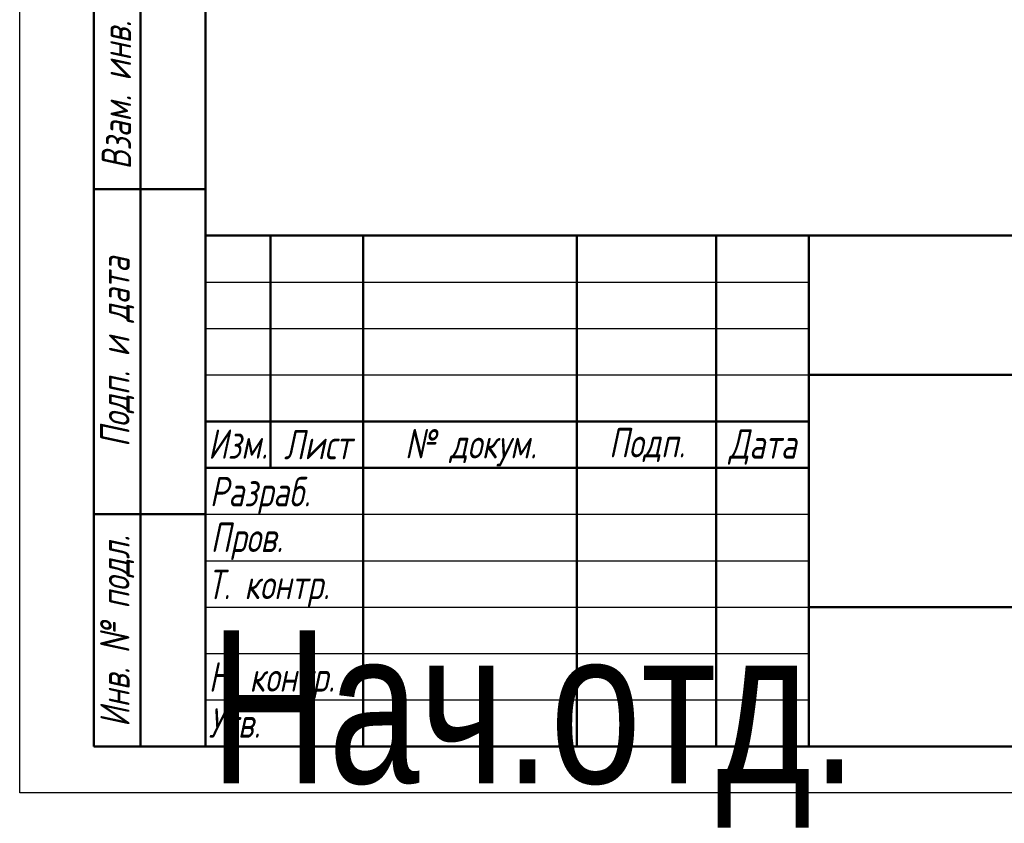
# Model space of a CAD drawing. Header units: millimetres. Extents: x -116 to 734, y -67 to 355.
# Tile 1 of 27: x 0 to 106, y -3 to 83. Entities that reach past the tile are written whole.
import ezdxf
from ezdxf.enums import TextEntityAlignment as Align

# ---------------------------------------------------------------- set-up
doc = ezdxf.new("R2018")
doc.units = ezdxf.units.MM
for name, color, linetype, lineweight in [('Заголовок (ГОСТ)', 7, 'Continuous', 50), ('Кромка (ГОСТ)', 7, 'Continuous', 50), ('Обозначение (ГОСТ)', 7, 'Continuous', 25), ('Эскизная геометрия (ГОСТ)', 7, 'Continuous', 50)]:
    doc.layers.add(name, color=color, linetype=linetype, lineweight=lineweight)
doc.styles.get("Standard").update_dxf_attribs({"font": 'GOST Common Italic.ttf'})
doc.styles.add('Альтернативный текст (ГОСТ)', font='txt', dxfattribs={"width": 0.8})

# ---------------------------------------------------------------- blocks, each defined once
blk = doc.blocks.new('ГОСТ - Доп. графы 1')
at = {"layer": 'Эскизная геометрия (ГОСТ)'}
for p, q in [((-12, 0), (-12, 145)), ((-12, 145), (0, 145)), ((-7, 145), (-7, 0)), ((-12, 110), (-7, 110)), ((-7, 110), (0, 110)), ((-12, 85), (-7, 85)), ((-7, 85), (0, 85)), ((-12, 60), (-7, 60)), ((-7, 60), (0, 60)), ((-12, 25), (-7, 25)), ((-7, 25), (0, 25)), ((0, 0), (-12, 0))]:
    blk.add_line(p, q, dxfattribs=at)
at = {"layer": 'Обозначение (ГОСТ)', "char_height": 3.17, "attachment_point": 5, "rotation": 90, "style": 'Альтернативный текст (ГОСТ)'}
for s, insert, width in [('\\fGOST Common|b0|i1;\\H3.1700;Подп. и дата', (-9.37, 127.41), 34.7679), ('\\fGOST Common|b0|i1;\\H3.1700;Инв. № дубл.', (-8.95, 97.55), 24.8438), ('\\fGOST Common|b0|i1;\\H3.1700;Взам. инв. №', (-9.58, 72.53), 24.8669), ('\\fGOST Common|b0|i1;\\H3.1700;Подп. и дата', (-9.5, 42.47), 35.1486), ('\\fGOST Common|b0|i1;\\H3.1700;Инв. № подл.', (-9.5, 12.41), 24.9618)]:
    blk.add_mtext(s, dxfattribs=dict(at, insert=insert, width=width))
at = {"layer": 'Обозначение (ГОСТ)', "lineweight": 30, "width": 0.8, "flags": 17}
for tag, p in [('Подп._и_дата_2', (-3.53, 127.51)), ('Инв._номер_дубликата', (-3.41, 97.47)), ('Взамен_инв._номера', (-3.46, 72.53)), ('Подп._и_дата_1', (-3.42, 42.35)), ('ИНВЕНТАРНЫЙ_НОМЕР', (-3.33, 12.68))]:
    blk.add_attdef(tag, text='', height=3.17, rotation=90, dxfattribs=at).set_placement(p, align=Align.MIDDLE_CENTER)
blk = doc.blocks.new('Основные надписи ГОСТ - Форма 1')
at = {"layer": 'Заголовок (ГОСТ)'}
for p, q in [((0, 55), (185, 55)), ((0, 0), (0, 55)), ((0, 0), (0, 55)), ((7, 55), (7, 30)), ((17, 55), (17, 0)), ((40, 55), (40, 0)), ((55, 55), (55, 0)), ((65, 55), (65, 0)), ((65, 40), (185, 40)), ((0, 35), (65, 35)), ((0, 30), (65, 30)), ((65, 15), (185, 15)), ((185, 0), (0, 0))]:
    blk.add_line(p, q, dxfattribs=at)
at = {"layer": 'Заголовок (ГОСТ)', "linetype": 'Continuous', "lineweight": 25}
for p, q in [((0, 50), (65, 50)), ((0, 45), (65, 45)), ((0, 40), (65, 40)), ((0, 25), (65, 25)), ((0, 20), (65, 20)), ((0, 15), (65, 15)), ((0, 10), (65, 10)), ((0, 5), (65, 5))]:
    blk.add_line(p, q, dxfattribs=at)
at = {"layer": 'Заголовок (ГОСТ)', "char_height": 3.17, "style": 'Альтернативный текст (ГОСТ)'}
for s, insert, width, attachment_point in [('\\fGOST Common|b0|i1;\\H3.1700;Изм.', (3.5, 32.56), 6.9635, 5), ('\\fGOST Common|b0|i1;\\H3.1700;Лист', (12.1, 32.5), 10.0029, 5), ('\\fGOST Common|b0|i1;\\H3.1700;Подп.', (47.56, 32.45), 14.879, 5), ('\\A0;\\fGOST Common|b0|i1;\\H3.1700;№ докум.', (28.58, 32.16), 22.9069, 5), ('\\fGOST Common|b0|i1;\\H3.1700;Дата', (60.02, 32.24), 9.9614, 5), ('\\fGOST Common|b0|i1;\\H3.1700;Разраб.', (0.47, 27), 16.9971, 4), ('\\fGOST Common|b0|i1;\\H3.1700;Пров.', (0.56, 22.08), 17.0192, 4), ('\\A0;\\fGOST Common|b0|i1;\\H3.1700;Т. контр.', (0.23, 17.01), 16.9554, 4), ('\\fGOST Common|b0|i1;\\H3.1700;Н. контр.', (0.36, 7.05), 16.9999, 4), ('\\fGOST Common|b0|i1;\\H3.1700;Утв.', (0.34, 2.52), 17.0083, 4)]:
    blk.add_mtext(s, dxfattribs=dict(at, insert=insert, width=width, attachment_point=attachment_point))
at = {"layer": 'Заголовок (ГОСТ)', "lineweight": 30, "flags": 104}
for tag, height, width, p in [('Изм1', 2.89, 0.7, (3.51, 52.52)), ('Лист1', 2.89, 0.7, (12.03, 52.52)), ('Докум1', 2.89, 0.7, (28.54, 52.48)), ('Изм2', 2.89, 0.7, (3.5, 47.52)), ('Лист2', 2.89, 0.7, (12.01, 47.5)), ('Докум2', 2.89, 0.7, (28.53, 47.5)), ('Изм3', 2.89, 0.7, (3.5, 42.5)), ('Лист3', 2.89, 0.7, (12.01, 42.51)), ('Докум3', 2.89, 0.7, (28.51, 42.48)), ('Изм4', 2.89, 0.7, (3.51, 37.5)), ('Лист4', 2.89, 0.7, (12, 37.53)), ('Докум4', 2.89, 0.7, (28.51, 37.52)), ('НАИМЕНОВАНИЕ', 5, 0.8, (100.03, 29.98)), ('Литера', 3.5, 0.8, (137.52, 27.25)), ('Литера2', 3.5, 0.8, (142.51, 27.22)), ('Литера3', 3.5, 0.8, (147.52, 27.21)), ('Масса', 3.5, 0.8, (158.47, 27.53)), ('Масштаб', 3.5, 0.8, (176, 27.6)), ('Тип_документа', 3.17, 0.8, (100.08, 17.56)), ('Листов', 3.17, 0.8, (177.46, 17.58)), ('Материал_Класс', 3.5, 0.9, (100, 7.5)), ('Материал_Наим.', 3.5, 0.9, (100, 7.5))]:
    blk.add_attdef(tag, text='', height=height, dxfattribs=dict(at, width=width)).set_placement(p, align=Align.MIDDLE_CENTER)
for tag, height, width, p in [('Подп1', 2.89, 0.7, (40.01, 52.51)), ('Дата1', 2, 0.7, (55.01, 52.51)), ('Подп2', 2.89, 0.7, (40.01, 47.5)), ('Дата2', 2, 0.7, (55.01, 47.49)), ('Подп3', 2.89, 0.7, (40.01, 42.51)), ('Дата3', 2, 0.7, (55.02, 42.52)), ('Подп4', 2.89, 0.7, (40.01, 37.51)), ('Дата4', 2, 0.7, (55.02, 37.51)), ('АВТОР', 3.17, 0.8, (17.41, 27.49)), ('Разработал_Подп.', 2.89, 0.7, (40.05, 27.51)), ('ДАТА_СОЗДАНИЯ', 2, 0.7, (55.01, 27.51)), ('ПРОВЕРИЛ', 3.17, 0.8, (17.41, 22.53)), ('Проверил_Подп.', 2.89, 0.7, (40.05, 22.52)), ('ДАТА_ПРОВЕРКИ', 2, 0.7, (55.02, 22.51)), ('ТЕХНОЛОГ', 3.17, 0.8, (17.33, 17.54)), ('Технолог_Подп.', 2.89, 0.7, (40.05, 17.51)), ('Технолог_Дата', 2, 0.7, (55.01, 17.5)), ('НАЧ._ОТДЕЛА', 3.17, 0.8, (17.46, 12.45)), ('Руководитель_Подп.', 2.89, 0.7, (40.01, 12.5)), ('Руководитель_Дата', 2, 0.7, (55.01, 12.51)), ('Должность_руководителя', 3.17, 0.8, (0.52, 12.51)), ('НОРМОКОНТРОЛЬ', 3.17, 0.8, (17.37, 7.48)), ('Нормоконтроль_Подп.', 2.89, 0.7, (40.05, 7.52)), ('ДАТА_НОРМОКОНТРОЛЯ', 2, 0.7, (55.02, 7.51)), ('УТВЕРДИЛ', 3.17, 0.8, (17.4, 2.51)), ('Утвердил_Подп.', 2.89, 0.7, (40.05, 2.51)), ('ДАТА_УТВЕРЖДЕНИЯ', 2, 0.7, (55.01, 2.5))]:
    blk.add_attdef(tag, text='', height=height, dxfattribs=dict(at, width=width)).set_placement(p, align=Align.MIDDLE_LEFT)
for tag, height, p in [('ОБОЗНАЧЕНИЕ', 5, (125.33, 47.56)), ('ОРГАНИЗАЦИЯ', 3.5, (160.02, 7.6))]:
    blk.add_attdef(tag, text='', height=height, dxfattribs=at).set_placement(p, align=Align.MIDDLE_CENTER)
at = {"layer": 'Заголовок (ГОСТ)', "lineweight": 30, "width": 0.9, "flags": 104}
blk.add_attdef('Материал_ГОСТ', text='', height=3.5, dxfattribs=at).set_placement((134.04, 4.06), align=Align.MIDDLE_RIGHT)
blk = doc.blocks.new('Рамки ГОСТ_ граница 297x210')
at = {"layer": 'Кромка (ГОСТ)', "lineweight": 25}
for p, q in [((0, 0), (0, 297)), ((210, 0), (0, 0))]:
    blk.add_line(p, q, dxfattribs=at)
at = {"layer": 'Кромка (ГОСТ)'}
for p, q in [((20, 292), (20, 5)), ((20, 5), (205, 5))]:
    blk.add_line(p, q, dxfattribs=at)

msp = doc.modelspace()

# ---------------------------------------------------------------- block references
for name, p in [('Рамки ГОСТ_ граница 297x210', (0, 0)), ('ГОСТ - Доп. графы 1', (20, 5))]:
    msp.add_blockref(name, p)
ref = msp.add_blockref('Основные надписи ГОСТ - Форма 1', (20, 5))
lines = msp.add_mtext('\\W0.8000;Нач.отд.', dxfattribs={"layer": 'Заголовок (ГОСТ)', "insert": (20.5216, 17.5142), "char_height": 16.475961, "attachment_point": 1})
ref.add_attrib('Должность_руководителя', '', (20.5216, 17.5142), dxfattribs={"flags": 104}).embed_mtext(lines)
lines = msp.add_mtext('\\W0.8000;', dxfattribs={"layer": 'Заголовок (ГОСТ)', "insert": (37.4114, 32.4883), "char_height": 22.59262, "attachment_point": 1})
ref.add_attrib('АВТОР', '', (37.4114, 32.4883), dxfattribs={"flags": 104}).embed_mtext(lines)
lines = msp.add_mtext('\\W0.8000;', dxfattribs={"layer": 'Заголовок (ГОСТ)', "insert": (37.4083, 27.5258), "char_height": 22.55166, "attachment_point": 1})
ref.add_attrib('ПРОВЕРИЛ', '', (37.4083, 27.5258), dxfattribs={"flags": 104}).embed_mtext(lines)
lines = msp.add_mtext('\\W0.8000;', dxfattribs={"layer": 'Заголовок (ГОСТ)', "insert": (37.3337, 22.5428), "char_height": 22.67099, "attachment_point": 1})
ref.add_attrib('ТЕХНОЛОГ', '', (37.3337, 22.5428), dxfattribs={"flags": 104}).embed_mtext(lines)
lines = msp.add_mtext('\\W0.8000;', dxfattribs={"layer": 'Заголовок (ГОСТ)', "insert": (37.4616, 17.4456), "char_height": 22.55501, "attachment_point": 1})
ref.add_attrib('НАЧ._ОТДЕЛА', '', (37.4616, 17.4456), dxfattribs={"flags": 104}).embed_mtext(lines)
lines = msp.add_mtext('\\W0.8000;', dxfattribs={"layer": 'Заголовок (ГОСТ)', "insert": (37.3745, 12.4807), "char_height": 22.66902, "attachment_point": 1})
ref.add_attrib('НОРМОКОНТРОЛЬ', '', (37.3745, 12.4807), dxfattribs={"flags": 104}).embed_mtext(lines)
lines = msp.add_mtext('\\W0.8000;', dxfattribs={"layer": 'Заголовок (ГОСТ)', "insert": (37.4006, 7.5066), "char_height": 22.61295, "attachment_point": 1})
ref.add_attrib('УТВЕРДИЛ', '', (37.4006, 7.5066), dxfattribs={"flags": 104}).embed_mtext(lines)
lines = msp.add_mtext('\\W0.7000;', dxfattribs={"layer": 'Заголовок (ГОСТ)', "insert": (75.0121, 57.5134), "char_height": 9.98446, "attachment_point": 1})
ref.add_attrib('Дата1', '', (75.0121, 57.5134), dxfattribs={"flags": 104}).embed_mtext(lines)
lines = msp.add_mtext('\\W0.7000;', dxfattribs={"layer": 'Заголовок (ГОСТ)', "insert": (75.0121, 52.4908), "char_height": 9.98446, "attachment_point": 1})
ref.add_attrib('Дата2', '', (75.0121, 52.4908), dxfattribs={"flags": 104}).embed_mtext(lines)
lines = msp.add_mtext('\\W0.7000;', dxfattribs={"layer": 'Заголовок (ГОСТ)', "insert": (75.0232, 47.521), "char_height": 9.97116, "attachment_point": 1})
ref.add_attrib('Дата3', '', (75.0232, 47.521), dxfattribs={"flags": 104}).embed_mtext(lines)
lines = msp.add_mtext('\\W0.7000;', dxfattribs={"layer": 'Заголовок (ГОСТ)', "insert": (75.0232, 42.5092), "char_height": 9.98863, "attachment_point": 1})
ref.add_attrib('Дата4', '', (75.0232, 42.5092), dxfattribs={"flags": 104}).embed_mtext(lines)
lines = msp.add_mtext('\\W0.7000;', dxfattribs={"layer": 'Заголовок (ГОСТ)', "insert": (75.0086, 32.5112), "char_height": 9.98041, "attachment_point": 1})
ref.add_attrib('ДАТА_СОЗДАНИЯ', '', (75.0086, 32.5112), dxfattribs={"flags": 104}).embed_mtext(lines)
lines = msp.add_mtext('\\W0.7000;', dxfattribs={"layer": 'Заголовок (ГОСТ)', "insert": (75.022, 27.5095), "char_height": 9.95769, "attachment_point": 1})
ref.add_attrib('ДАТА_ПРОВЕРКИ', '', (75.022, 27.5095), dxfattribs={"flags": 104}).embed_mtext(lines)
lines = msp.add_mtext('\\W0.7000;', dxfattribs={"layer": 'Заголовок (ГОСТ)', "insert": (75.0148, 22.5028), "char_height": 9.98633, "attachment_point": 1})
ref.add_attrib('Технолог_Дата', '', (75.0148, 22.5028), dxfattribs={"flags": 104}).embed_mtext(lines)
lines = msp.add_mtext('\\W0.7000;', dxfattribs={"layer": 'Заголовок (ГОСТ)', "insert": (75.0101, 17.5095), "char_height": 9.99024, "attachment_point": 1})
ref.add_attrib('Руководитель_Дата', '', (75.0101, 17.5095), dxfattribs={"flags": 104}).embed_mtext(lines)
lines = msp.add_mtext('\\W0.7000;', dxfattribs={"layer": 'Заголовок (ГОСТ)', "insert": (75.0237, 12.5112), "char_height": 9.98246, "attachment_point": 1})
ref.add_attrib('ДАТА_НОРМОКОНТРОЛЯ', '', (75.0237, 12.5112), dxfattribs={"flags": 104}).embed_mtext(lines)
lines = msp.add_mtext('\\W0.7000;', dxfattribs={"layer": 'Заголовок (ГОСТ)', "insert": (75.0093, 7.4985), "char_height": 9.9968, "attachment_point": 1})
ref.add_attrib('ДАТА_УТВЕРЖДЕНИЯ', '', (75.0093, 7.4985), dxfattribs={"flags": 104}).embed_mtext(lines)
lines = msp.add_mtext('\\W0.7000;', dxfattribs={"layer": 'Заголовок (ГОСТ)', "insert": (60.0143, 57.5125), "char_height": 14.91999, "attachment_point": 1})
ref.add_attrib('Подп1', '', (60.0143, 57.5125), dxfattribs={"flags": 104}).embed_mtext(lines)
lines = msp.add_mtext('\\W0.7000;', dxfattribs={"layer": 'Заголовок (ГОСТ)', "insert": (60.0143, 52.5027), "char_height": 14.98562, "attachment_point": 1})
ref.add_attrib('Подп2', '', (60.0143, 52.5027), dxfattribs={"flags": 104}).embed_mtext(lines)
lines = msp.add_mtext('\\W0.7000;', dxfattribs={"layer": 'Заголовок (ГОСТ)', "insert": (60.0143, 47.5148), "char_height": 14.98562, "attachment_point": 1})
ref.add_attrib('Подп3', '', (60.0143, 47.5148), dxfattribs={"flags": 104}).embed_mtext(lines)
lines = msp.add_mtext('\\W0.7000;', dxfattribs={"layer": 'Заголовок (ГОСТ)', "insert": (60.0144, 42.5058), "char_height": 14.96586, "attachment_point": 1})
ref.add_attrib('Подп4', '', (60.0144, 42.5058), dxfattribs={"flags": 104}).embed_mtext(lines)
lines = msp.add_mtext('\\W0.7000;', dxfattribs={"layer": 'Заголовок (ГОСТ)', "insert": (60.045, 32.5144), "char_height": 14.95963, "attachment_point": 1})
ref.add_attrib('Разработал_Подп.', '', (60.045, 32.5144), dxfattribs={"flags": 104}).embed_mtext(lines)
lines = msp.add_mtext('\\W0.7000;', dxfattribs={"layer": 'Заголовок (ГОСТ)', "insert": (60.045, 27.5245), "char_height": 14.93971, "attachment_point": 1})
ref.add_attrib('Проверил_Подп.', '', (60.045, 27.5245), dxfattribs={"flags": 104}).embed_mtext(lines)
lines = msp.add_mtext('\\W0.7000;', dxfattribs={"layer": 'Заголовок (ГОСТ)', "insert": (60.045, 22.5148), "char_height": 14.93971, "attachment_point": 1})
ref.add_attrib('Технолог_Подп.', '', (60.045, 22.5148), dxfattribs={"flags": 104}).embed_mtext(lines)
lines = msp.add_mtext('\\W0.7000;', dxfattribs={"layer": 'Заголовок (ГОСТ)', "insert": (60.0052, 17.505), "char_height": 14.97955, "attachment_point": 1})
ref.add_attrib('Руководитель_Подп.', '', (60.0052, 17.505), dxfattribs={"flags": 104}).embed_mtext(lines)
lines = msp.add_mtext('\\W0.7000;', dxfattribs={"layer": 'Заголовок (ГОСТ)', "insert": (60.045, 12.5151), "char_height": 14.93971, "attachment_point": 1})
ref.add_attrib('Нормоконтроль_Подп.', '', (60.045, 12.5151), dxfattribs={"flags": 104}).embed_mtext(lines)
lines = msp.add_mtext('\\W0.7000;', dxfattribs={"layer": 'Заголовок (ГОСТ)', "insert": (60.045, 7.5053), "char_height": 14.95963, "attachment_point": 1})
ref.add_attrib('Утвердил_Подп.', '', (60.045, 7.5053), dxfattribs={"flags": 104}).embed_mtext(lines)
lines = msp.add_mtext('\\W0.7000;', dxfattribs={"layer": 'Заголовок (ГОСТ)', "insert": (48.5417, 57.4833), "char_height": 22.94698, "attachment_point": 1})
ref.add_attrib('Докум1', '', (48.5417, 57.4833), dxfattribs={"flags": 104}).embed_mtext(lines)
lines = msp.add_mtext('\\W0.7000;', dxfattribs={"layer": 'Заголовок (ГОСТ)', "insert": (48.526, 52.4968), "char_height": 22.97824, "attachment_point": 1})
ref.add_attrib('Докум2', '', (48.526, 52.4968), dxfattribs={"flags": 104}).embed_mtext(lines)
lines = msp.add_mtext('\\W0.7000;', dxfattribs={"layer": 'Заголовок (ГОСТ)', "insert": (48.5104, 47.4791), "char_height": 22.94698, "attachment_point": 1})
ref.add_attrib('Докум3', '', (48.5104, 47.4791), dxfattribs={"flags": 104}).embed_mtext(lines)
lines = msp.add_mtext('\\W0.7000;', dxfattribs={"layer": 'Заголовок (ГОСТ)', "insert": (48.5148, 42.5199), "char_height": 22.97406, "attachment_point": 1})
ref.add_attrib('Докум4', '', (48.5148, 42.5199), dxfattribs={"flags": 104}).embed_mtext(lines)
lines = msp.add_mtext('\\W0.7000;', dxfattribs={"layer": 'Заголовок (ГОСТ)', "insert": (32.0309, 57.5161), "char_height": 9.99314, "attachment_point": 1})
ref.add_attrib('Лист1', '', (32.0309, 57.5161), dxfattribs={"flags": 104}).embed_mtext(lines)
lines = msp.add_mtext('\\W0.7000;', dxfattribs={"layer": 'Заголовок (ГОСТ)', "insert": (32.012, 52.5044), "char_height": 9.97806, "attachment_point": 1})
ref.add_attrib('Лист2', '', (32.012, 52.5044), dxfattribs={"flags": 104}).embed_mtext(lines)
lines = msp.add_mtext('\\W0.7000;', dxfattribs={"layer": 'Заголовок (ГОСТ)', "insert": (32.012, 47.5076), "char_height": 9.97806, "attachment_point": 1})
ref.add_attrib('Лист3', '', (32.012, 47.5076), dxfattribs={"flags": 104}).embed_mtext(lines)
lines = msp.add_mtext('\\W0.7000;', dxfattribs={"layer": 'Заголовок (ГОСТ)', "insert": (32.0042, 42.5264), "char_height": 9.99358, "attachment_point": 1})
ref.add_attrib('Лист4', '', (32.0042, 42.5264), dxfattribs={"flags": 104}).embed_mtext(lines)
lines = msp.add_mtext('\\W0.7000;', dxfattribs={"layer": 'Заголовок (ГОСТ)', "insert": (23.5126, 57.5165), "char_height": 7.004, "attachment_point": 1})
ref.add_attrib('Изм1', '', (23.5126, 57.5165), dxfattribs={"flags": 104}).embed_mtext(lines)
lines = msp.add_mtext('\\W0.7000;', dxfattribs={"layer": 'Заголовок (ГОСТ)', "insert": (23.5044, 52.5206), "char_height": 6.98767, "attachment_point": 1})
ref.add_attrib('Изм2', '', (23.5044, 52.5206), dxfattribs={"flags": 104}).embed_mtext(lines)
lines = msp.add_mtext('\\W0.7000;', dxfattribs={"layer": 'Заголовок (ГОСТ)', "insert": (23.5044, 47.5003), "char_height": 7.02032, "attachment_point": 1})
ref.add_attrib('Изм3', '', (23.5044, 47.5003), dxfattribs={"flags": 104}).embed_mtext(lines)
lines = msp.add_mtext('\\W0.7000;', dxfattribs={"layer": 'Заголовок (ГОСТ)', "insert": (23.5126, 42.5044), "char_height": 7.004, "attachment_point": 1})
ref.add_attrib('Изм4', '', (23.5126, 42.5044), dxfattribs={"flags": 104}).embed_mtext(lines)

doc.saveas('drawing.dxf')
